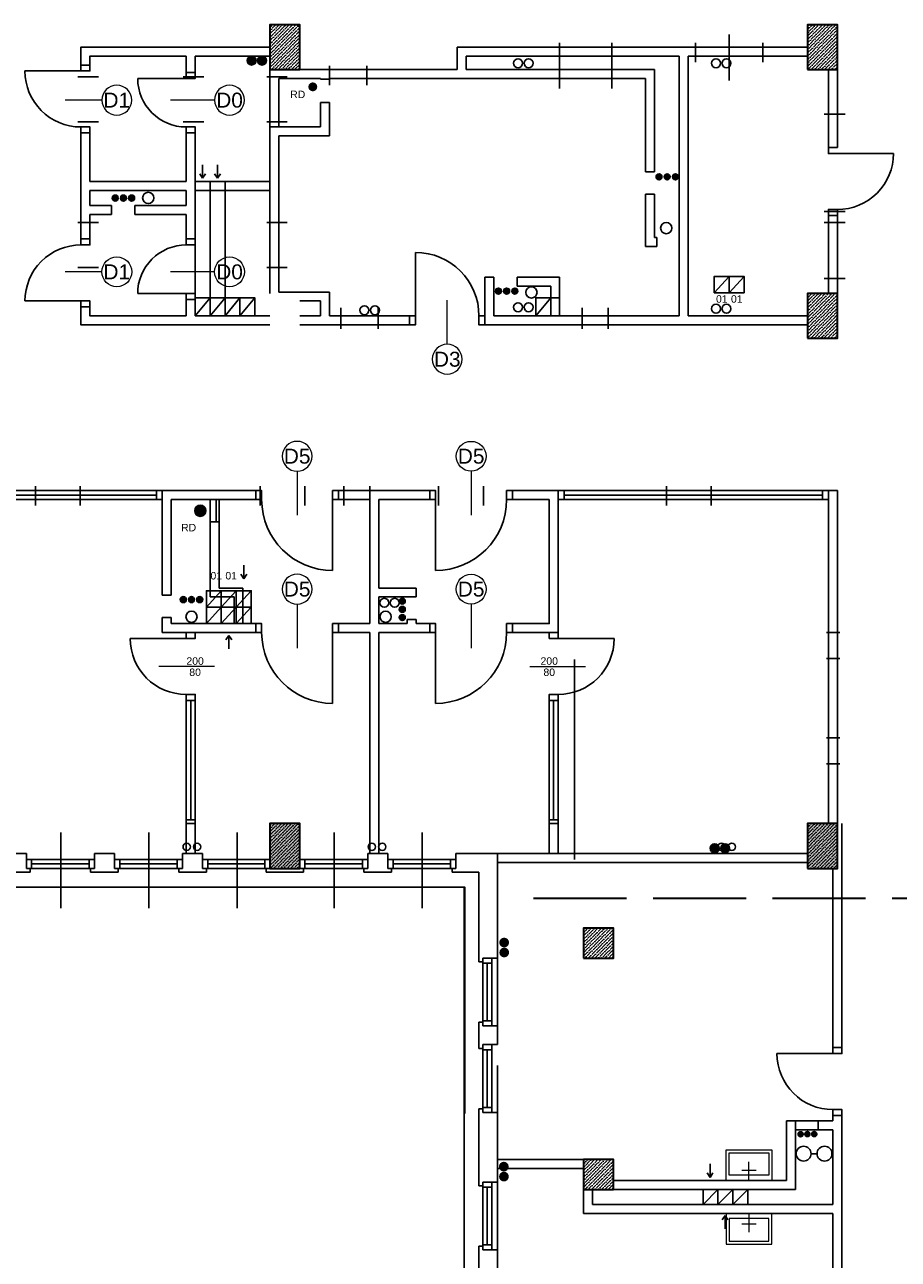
# Model space of a CAD drawing. Header units: millimetres. Extents: x 44889 to 52866, y -11417 to -4315.
# Tile 21 of 74: x 47452 to 48037, y -7168 to -6341. Entities that reach past the tile are written whole.
import ezdxf
from ezdxf.enums import TextEntityAlignment as Align

# ---------------------------------------------------------------- set-up
doc = ezdxf.new("R2010")
doc.units = ezdxf.units.MM
doc.layers.get('0').update_dxf_attribs({"color": 9})
for name, color, linetype, lineweight in [('kreskowanie', 9, 'Continuous', 18), ('opis stolarki', 251, 'Continuous', 18), ('słupy gr0.7', 9, 'Continuous', 35), ('wyposarzenie', 251, 'Continuous', 18)]:
    doc.layers.add(name, color=color, linetype=linetype, lineweight=lineweight)
for name, color, linetype in [('Podkład', 9, 'Continuous'), ('przepusty', 9, 'Continuous'), ('wentylacja', 7, 'Continuous')]:
    doc.layers.add(name, color=color, linetype=linetype)
doc.styles.add('arial', font='arial.ttf')
doc.styles.get("Standard").update_dxf_attribs({"font": 'arial.ttf', "height": 15})

# ---------------------------------------------------------------- blocks, each defined once
blk = doc.blocks.new('słup 4')
at = {"layer": 'kreskowanie'}
h = blk.add_hatch(dxfattribs=at)
h.set_pattern_fill('ANSI36', color=256, style=0)
h.set_pattern_definition([(45, (-20, -40), (1.6838, 6.17393), [7.9375, -1.5875, 0, -1.5875])])
h.paths.add_polyline_path([(20, 20), (-20, 20), (-20, -40), (20, -40)])
at = {"layer": 'słupy gr0.7'}
blk.add_lwpolyline([(-20, -40), (20, -40), (20, 20), (-20, 20)], close=True, dxfattribs=at)
blk = doc.blocks.new('wentylacja 3')
at = {"layer": 'wentylacja'}
blk.add_line((20, 22), (0, 0), dxfattribs=at)
blk.add_lwpolyline([(0, 0), (20, 0), (20, 22), (0, 22)], close=True, dxfattribs=at)
blk = doc.blocks.new('wentylacja 1')
blk.add_line((20, 24), (0, 0))
blk.add_lwpolyline([(0, 0), (20, 0), (20, 24), (0, 24)], close=True)
blk = doc.blocks.new('przepust 3x')
at = {"layer": 'przepusty'}
for points in [[(4, 11, 1), (-4, 11, 1)], [(4, 0, 1), (-4, 0, 1)], [(4, -11, 1), (-4, -11, 1)]]:
    blk.add_hatch(color=256, dxfattribs=at).paths.add_polyline_path(points)
for centre in [(0, 11), (0, 0), (0, -11)]:
    blk.add_circle(centre, 4, dxfattribs=at)
blk = doc.blocks.new('przepust duży')
at = {"layer": 'przepusty'}
blk.add_circle((82, 371), 7.5, dxfattribs=at)
blk = doc.blocks.new('M$C4651F3120115')
at = {"layer": 'przepusty'}
h = blk.add_hatch(color=256, dxfattribs=at)
edge = h.paths.add_edge_path()
edge.add_arc((0, 0), 7.5, 0, 360)
at = {"layer": 'przepusty', "xscale": -1, "rotation": 180}
blk.add_blockref('przepust duży', (-82, 371), dxfattribs=at)
blk = doc.blocks.new('kier. went.')
at = {"layer": 'wentylacja'}
for p, q in [((0, 18), (0, 0)), ((0, 0), (-4, 6)), ((0, 0), (4, 6))]:
    blk.add_line(p, q, dxfattribs=at)
blk = doc.blocks.new('c.o.')
at = {"layer": 'przepusty'}
for points in [[(6, 0, 1), (-6, 0, 1)], [(20, 0, 1), (8, 0, 1)]]:
    blk.add_hatch(color=256, dxfattribs=at).paths.add_polyline_path(points)
for centre in [(0, 0), (14, 0)]:
    blk.add_circle(centre, 6, dxfattribs=at)
blk = doc.blocks.new('D3')
blk.add_line((93, 6), (93, 91))
for points in [[(0, 6), (8, 6), (8, -6), (0, -6)], [(93, 6), (101, 6), (101, -6), (93, -6)]]:
    blk.add_lwpolyline(points, close=True)
blk.add_arc((93, 6), 85, 90, 180)
at = {"layer": 'opis stolarki'}
blk.add_line((50.5, -32), (50.5, 27), dxfattribs=at)
blk.add_circle((50.5, -52), 20, dxfattribs=at)
blk.add_attdef('D1', text='', height=20, dxfattribs=at).set_placement((50.5, -52), align=Align.MIDDLE)
blk = doc.blocks.new('D1-V')
blk.add_line((-39, 58), (-39, 133))
for points in [[(-39, 58), (-47, 58), (-47, 46), (-39, 46)], [(44, 58), (36, 58), (36, 46), (44, 46)]]:
    blk.add_lwpolyline(points, close=True)
blk.add_arc((-39, 58), 75, 360, 90)
at = {"layer": 'opis stolarki'}
blk.add_line((0, 30), (0, 79), dxfattribs=at)
blk.add_circle((0, 10), 20, dxfattribs=at)
blk.add_attdef('D1', text='', height=20, dxfattribs=at).set_placement((0, 10), align=Align.MIDDLE)
blk = doc.blocks.new('D0')
blk.add_line((8, 6), (8, 71))
for points in [[(8, 6), (0, 6), (0, -6), (8, -6)], [(81, 6), (73, 6), (73, -6), (81, -6)]]:
    blk.add_lwpolyline(points, close=True)
blk.add_arc((8, 6), 65, 360, 90)
at = {"layer": 'opis stolarki'}
blk.add_line((37, -32), (37, 27), dxfattribs=at)
blk.add_circle((37, -52), 20, dxfattribs=at)
blk.add_attdef('D0', text='', height=20, dxfattribs=at).set_placement((37, -52), align=Align.MIDDLE)
blk = doc.blocks.new('D5')
blk.add_line((103, 12), (103, 107))
for points in [[(0, 12), (8, 12), (8, 0), (0, 0)], [(103, 12), (111, 12), (111, 0), (103, 0)]]:
    blk.add_lwpolyline(points, close=True)
blk.add_arc((103, 12), 95, 90, 180)
at = {"layer": 'opis stolarki'}
blk.add_line((55.5, -26), (55.5, 33), dxfattribs=at)
blk.add_circle((55.5, -46), 20, dxfattribs=at)
blk.add_attdef('D5', text='', height=20, dxfattribs=at).set_placement((55.5, -46), align=Align.MIDDLE)
blk = doc.blocks.new('M$C6751F5240116')
blk.add_line((8, 12), (8, 87))
for points in [[(8, 12), (0, 12), (0, 0), (8, 0)], [(91, 12), (83, 12), (83, 0), (91, 0)]]:
    blk.add_lwpolyline(points, close=True)
blk.add_arc((8, 12), 75, 360, 90)
at = {"layer": 'opis stolarki'}
blk.add_line((45.5, -26), (45.5, 48.7), dxfattribs=at)
at = {"layer": 'opis stolarki', "style": 'arial'}
for p in [(38.3, 0.1), (53.3, 0.1)]:
    blk.add_attdef('D0', text='', height=10, rotation=90, dxfattribs=at).set_placement(p, align=Align.MIDDLE)
blk = doc.blocks.new('słup 2')
at = {"layer": 'kreskowanie'}
h = blk.add_hatch(dxfattribs=at)
h.set_pattern_fill('ANSI36', color=256, style=0)
h.set_pattern_definition([(45, (-1340, -20), (1.683798, 6.173926), [7.9375, -1.5875, 0, -1.5875])])
h.paths.add_polyline_path([(20, -20), (20, 20), (-20, 20), (-20, -20)])
at = {"layer": 'słupy gr0.7'}
blk.add_lwpolyline([(-20, -20), (20, -20), (20, 20), (-20, 20)], close=True, dxfattribs=at)
blk = doc.blocks.new('Przepust mały 2x')
at = {"layer": 'przepusty'}
for centre in [(0, 0), (0, -14)]:
    blk.add_circle(centre, 6, dxfattribs=at)
blk = doc.blocks.new('umywalka')
at = {"layer": 'wyposarzenie'}
for p, q in [((30.5, 0), (30.5, 25)), ((21, 14), (40, 14))]:
    blk.add_line(p, q, dxfattribs=at)
for points in [[(0, 41), (61, 41), (61, 0), (0, 0)], [(4, 37), (57, 37), (57, 7), (4, 7)]]:
    blk.add_lwpolyline(points, close=True, dxfattribs=at)

msp = doc.modelspace()

# ---------------------------------------------------------------- hatches: boundary and pattern name
at = {"layer": 'Podkład'}
for points in [[(47641.75, -6382.74, 1), (47647.75, -6382.74, 1)], [(47769.61, -6955.77, 1), (47776.16, -6955.77, 1)], [(47769.67, -6962.44, 1), (47776.22, -6962.44, 1)], [(47971.36, -7081.85, 1), (47971.36, -7086.31, 1)], [(47975.91, -7081.81, 1), (47975.91, -7086.27, 1)], [(47980.45, -7081.81, 1), (47980.45, -7086.27, 1)], [(47769.38, -7105.82, 1), (47775.93, -7105.82, 1)], [(47769.44, -7112.49, 1), (47775.99, -7112.49, 1)]]:
    msp.add_hatch(color=256, dxfattribs=at).paths.add_polyline_path(points)
h = msp.add_hatch(dxfattribs=at)
h.set_pattern_fill('ANSI36', color=256, scale=0.5, style=0)
h.set_pattern_definition([(45, (44431.0084, -9527.6914), (0.841899, 3.08696304), [3.96875, -0.79375, 0, -0.79375])])
h.paths.add_polyline_path([(47256.02, -6906.13), (47276.02, -6906.13), (47276.02, -6876.13), (47256.02, -6876.13)])
h.paths.add_polyline_path([(47616.02, -6906.13), (47636.02, -6906.13), (47636.02, -6876.13), (47616.02, -6876.13)])
h.paths.add_polyline_path([(47976.02, -6906.13), (47996.02, -6906.13), (47996.02, -6876.13), (47976.02, -6876.13)])
h.paths.add_polyline_path([(48126.02, -7126.13), (48146.02, -7126.13), (48146.02, -7096.13), (48126.02, -7096.13)])

# ---------------------------------------------------------------- linework, layer by layer
for p, q in [((47923.52, -6378.59), (47923.52, -6347.73)), ((47741.52, -6356.13), (47976.02, -6356.13)), ((47741.52, -6356.13), (47741.52, -6371.13)), ((47810.02, -6353.19), (47810.02, -6383.75)), ((47845.02, -6353.19), (47845.02, -6383.75)), ((47901.02, -6353.19), (47901.02, -6366.2)), ((47946.02, -6353.19), (47946.02, -6366.2)), ((47560.02, -6373.13), (47560.02, -6362.13)), ((47566.02, -6373.13), (47566.02, -6362.13)), ((47747.52, -6362.13), (47890.02, -6362.13)), ((47747.52, -6362.13), (47747.52, -6371.13)), ((47890.02, -6536.13), (47890.02, -6362.13)), ((47896.02, -6536.13), (47896.02, -6362.13)), ((47896.02, -6362.13), (47976.02, -6362.13)), ((47495.52, -6368.13), (47489.52, -6368.13)), ((47560.02, -6373.13), (47566.02, -6373.13)), ((47616.02, -6371.13), (47616.02, -6521.13)), ((47636.02, -6371.13), (47741.52, -6371.13)), ((47656.02, -6368.69), (47656.02, -6381.7)), ((47681.02, -6368.69), (47681.02, -6381.7)), ((47747.52, -6371.13), (47873.52, -6371.13)), ((47873.52, -6439.63), (47873.52, -6371.13)), ((47990.02, -6371.13), (47990.02, -6423.4)), ((47996.02, -6371.13), (47996.02, -6423.4)), ((47487.47, -6376.13), (47501.21, -6376.13)), ((47557.97, -6376.13), (47571.71, -6376.13)), ((47613.97, -6376.13), (47627.71, -6376.13)), ((47622.02, -6377.13), (47622.02, -6409.63)), ((47622.02, -6377.13), (47650.02, -6377.13)), ((47650.02, -6377.63), (47650.02, -6377.13)), ((47650.02, -6377.63), (47656.02, -6377.63)), ((47656.02, -6377.13), (47867.52, -6377.13)), ((47683.35, -6377.63), (47683.35, -6377.13)), ((47867.52, -6439.63), (47867.52, -6377.13)), ((47650.02, -6409.63), (47650.02, -6393.13)), ((47650.02, -6393.13), (47656.02, -6393.13)), ((47656.02, -6415.63), (47656.02, -6393.13)), ((47487.47, -6406.13), (47501.21, -6406.13)), ((47557.97, -6406.13), (47571.71, -6406.13)), ((47613.97, -6406.13), (47627.71, -6406.13)), ((47987.23, -6401.13), (48001.1, -6401.13)), ((47495.52, -6413.63), (47489.52, -6413.63)), ((47560.02, -6413.63), (47566.02, -6413.63)), ((47560.02, -6446.13), (47560.02, -6413.63)), ((47566.02, -6484.63), (47566.02, -6413.63)), ((47616.02, -6409.63), (47650.02, -6409.63)), ((47622.02, -6415.63), (47656.02, -6415.63)), ((47622.02, -6415.63), (47622.02, -6520.13)), ((47990.02, -6423.4), (47996.02, -6423.4)), ((47996.02, -6427.38), (48033.5, -6427.38)), ((47867.52, -6439.63), (47873.52, -6439.63)), ((47495.52, -6446.13), (47560.02, -6446.13)), ((47586.02, -6446.13), (47566.02, -6446.13)), ((47576.02, -6524.13), (47576.02, -6446.13)), ((47586.02, -6446.13), (47616.02, -6446.13)), ((47586.02, -6452.13), (47586.02, -6446.13)), ((47495.52, -6452.13), (47560.02, -6452.13)), ((47560.02, -6462.13), (47560.02, -6452.13)), ((47586.02, -6452.13), (47566.02, -6452.13)), ((47586.02, -6452.13), (47616.02, -6452.13)), ((47586.02, -6524.13), (47586.02, -6452.13)), ((47867.52, -6489.63), (47867.52, -6454.63)), ((47867.52, -6454.63), (47873.52, -6454.63)), ((47873.52, -6483.63), (47873.52, -6454.63)), ((47495.52, -6462.13), (47510.02, -6462.13)), ((47510.02, -6468.13), (47510.02, -6462.13)), ((47525.52, -6468.13), (47525.52, -6462.13)), ((47525.52, -6462.13), (47560.02, -6462.13)), ((47495.52, -6468.13), (47510.02, -6468.13)), ((47525.52, -6468.13), (47560.02, -6468.13)), ((47560.02, -6484.63), (47560.02, -6468.13)), ((47987.23, -6466.13), (48001.1, -6466.13)), ((47990.02, -6468.88), (47996.02, -6468.88)), ((47990.02, -6468.88), (47990.02, -6521.13)), ((47996.02, -6468.88), (47996.02, -6521.13)), ((47487.47, -6473.63), (47501.21, -6473.63)), ((47613.97, -6473.63), (47627.71, -6473.63)), ((47987.23, -6473.63), (48001.1, -6473.63)), ((47495.52, -6484.63), (47489.52, -6484.63)), ((47560.02, -6484.63), (47566.02, -6484.63)), ((47566.02, -6524.13), (47566.02, -6484.63)), ((47867.52, -6489.63), (47875.02, -6489.63)), ((47873.52, -6483.63), (47875.02, -6483.63)), ((47875.02, -6489.63), (47875.02, -6483.63)), ((47487.47, -6503.63), (47501.21, -6503.63)), ((47613.97, -6503.63), (47627.71, -6503.63)), ((47760.02, -6542.13), (47760.02, -6510.13)), ((47760.02, -6510.13), (47766.02, -6510.13)), ((47766.02, -6536.13), (47766.02, -6510.13)), ((47781.52, -6516.13), (47781.52, -6510.13)), ((47781.52, -6510.13), (47810.02, -6510.13)), ((47810.02, -6524.13), (47810.02, -6510.13)), ((47987.23, -6511.13), (48001.1, -6511.13)), ((47656.02, -6520.13), (47622.02, -6520.13)), ((47656.02, -6520.13), (47656.02, -6536.13)), ((47781.52, -6516.13), (47804.02, -6516.13)), ((47804.02, -6524.13), (47804.02, -6516.13)), ((47495.52, -6530.13), (47489.52, -6530.13)), ((47560.02, -6536.13), (47560.02, -6525.13)), ((47560.02, -6525.13), (47566.02, -6525.13)), ((47566.02, -6536.13), (47566.02, -6525.13)), ((47650.02, -6526.13), (47636.02, -6526.13)), ((47636.02, -6526.13), (47650.02, -6526.13)), ((47650.02, -6526.13), (47650.02, -6536.13)), ((47663.52, -6544.79), (47663.52, -6530.78)), ((47688.52, -6544.79), (47688.52, -6530.78)), ((47804.02, -6524.13), (47810.02, -6524.13)), ((47810.02, -6524.13), (47810.02, -6536.13)), ((47825.02, -6544.79), (47825.02, -6530.78)), ((47842.52, -6544.79), (47842.52, -6530.78)), ((47650.02, -6536.13), (47636.02, -6536.13)), ((47709.52, -6536.13), (47656.02, -6536.13)), ((47709.52, -6536.13), (47709.52, -6542.13)), ((47766.02, -6536.13), (47890.02, -6536.13)), ((47896.02, -6536.13), (47976.02, -6536.13)), ((47709.52, -6542.13), (47636.02, -6542.13)), ((47760.02, -6542.13), (47976.02, -6542.13)), ((47544.02, -6653.13), (47389.02, -6653.13)), ((47459.02, -6650.19), (47459.02, -6663.2)), ((47489.02, -6650.19), (47489.02, -6663.2)), ((47544.02, -6653.13), (47544.02, -6723.13)), ((47606.52, -6653.13), (47544.02, -6653.13)), ((47606.52, -6653.13), (47606.52, -6659.13)), ((47609.52, -6650.19), (47609.52, -6663.2)), ((47639.52, -6650.19), (47639.52, -6663.2)), ((47662.02, -6653.13), (47662.02, -6659.13)), ((47723.02, -6653.13), (47662.02, -6653.13)), ((47665.52, -6650.19), (47665.52, -6663.2)), ((47683.02, -6650.19), (47683.02, -6663.2)), ((47723.02, -6653.13), (47723.02, -6659.13)), ((47729.02, -6650.19), (47729.02, -6663.2)), ((47759.02, -6650.19), (47759.02, -6663.2)), ((47778.52, -6653.13), (47778.52, -6659.13)), ((47809.02, -6653.13), (47778.52, -6653.13)), ((47990.02, -6653.13), (47809.02, -6653.13)), ((47881.52, -6650.19), (47881.52, -6663.2)), ((47911.52, -6650.19), (47911.52, -6663.2)), ((47996.02, -6653.13), (47990.02, -6653.13)), ((47990.02, -6876.13), (47990.02, -6653.13)), ((47996.02, -6876.13), (47996.02, -6653.13)), ((47544.02, -6659.13), (47389.02, -6659.13)), ((47393.02, -6656.13), (47540.02, -6656.13)), ((47606.52, -6659.13), (47550.02, -6659.13)), ((47550.02, -6659.13), (47550.02, -6723.13)), ((47580.02, -6659.13), (47580.02, -6674.13)), ((47683.02, -6659.13), (47662.02, -6659.13)), ((47683.02, -6742.13), (47683.02, -6659.13)), ((47723.02, -6659.13), (47689.02, -6659.13)), ((47689.02, -6718.36), (47689.02, -6659.13)), ((47803.02, -6659.13), (47778.52, -6659.13)), ((47990.02, -6659.13), (47809.02, -6659.13)), ((47813.02, -6656.13), (47986.02, -6656.13)), ((47582.02, -6674.13), (47576.02, -6674.13)), ((47576.02, -6724.36), (47576.02, -6674.13)), ((47582.02, -6718.36), (47582.02, -6674.13)), ((47598.02, -6718.36), (47582.02, -6718.36)), ((47598.02, -6742.13), (47598.02, -6718.36)), ((47689.02, -6718.36), (47714.02, -6718.36)), ((47714.02, -6724.36), (47714.02, -6718.36)), ((47544.02, -6723.13), (47550.02, -6723.13)), ((47592.02, -6724.36), (47576.02, -6724.36)), ((47592.02, -6742.13), (47592.02, -6724.36)), ((47689.02, -6742.13), (47689.02, -6724.36)), ((47689.02, -6724.36), (47714.02, -6724.36)), ((47544.02, -6738.13), (47550.02, -6738.13)), ((47544.02, -6738.13), (47544.02, -6748.13)), ((47550.02, -6738.13), (47550.02, -6742.13)), ((47550.02, -6742.13), (47592.02, -6742.13)), ((47598.02, -6742.13), (47606.52, -6742.13)), ((47606.52, -6742.13), (47606.52, -6748.13)), ((47662.02, -6742.13), (47683.02, -6742.13)), ((47662.02, -6742.13), (47662.02, -6748.13)), ((47689.02, -6742.13), (47708.02, -6742.13)), ((47708.02, -6742.13), (47708.02, -6739.36)), ((47708.02, -6739.36), (47714.02, -6739.36)), ((47714.02, -6742.13), (47714.02, -6739.36)), ((47714.02, -6742.13), (47723.02, -6742.13)), ((47723.02, -6742.13), (47723.02, -6748.13)), ((47778.52, -6742.13), (47778.52, -6748.13)), ((47544.02, -6748.13), (47606.52, -6748.13)), ((47662.02, -6748.13), (47683.02, -6748.13)), ((47683.02, -6896.13), (47683.02, -6748.13)), ((47689.02, -6896.13), (47689.02, -6748.13)), ((47689.02, -6748.13), (47723.02, -6748.13)), ((47997.55, -6748.13), (47988.68, -6748.13)), ((47820.02, -6900.13), (47820.02, -6766.33)), ((47997.55, -6765.63), (47988.68, -6765.63)), ((47560.02, -6876.13), (47560.02, -6793.63)), ((47563.02, -6873.63), (47563.02, -6793.63)), ((47566.02, -6876.13), (47566.02, -6793.63)), ((47803.02, -6876.13), (47803.02, -6793.63)), ((47806.02, -6873.63), (47806.02, -6793.63)), ((47809.02, -6876.13), (47809.02, -6793.63)), ((47997.55, -6818.63), (47988.68, -6818.63)), ((47997.55, -6836.13), (47988.68, -6836.13)), ((47566.02, -6873.63), (47560.02, -6873.63)), ((47560.02, -6896.13), (47560.02, -6876.13)), ((47560.02, -6876.13), (47566.02, -6876.13)), ((47566.02, -6896.13), (47566.02, -6876.13)), ((47803.02, -6873.63), (47809.02, -6873.63)), ((47803.02, -6896.13), (47803.02, -6876.13)), ((47809.02, -6876.13), (47803.02, -6876.13)), ((47809.02, -6896.13), (47809.02, -6876.13)), ((47999.02, -6876.13), (47999.02, -7026.13)), ((47476.02, -6882.08), (47476.02, -6932.75)), ((47535.02, -6882.08), (47535.02, -6932.75)), ((47594.02, -6882.08), (47594.02, -6932.75)), ((47659.02, -6882.08), (47659.02, -6932.75)), ((47718.02, -6882.08), (47718.02, -6932.75)), ((47439.52, -6896.13), (47453.02, -6896.13)), ((47453.02, -6896.13), (47453.02, -6906.13)), ((47453.02, -6900.13), (47498.52, -6900.13)), ((47453.02, -6900.13), (47498.52, -6900.13)), ((47456.52, -6900.13), (47456.52, -6906.13)), ((47456.52, -6903.13), (47495.02, -6903.13)), ((47456.52, -6903.13), (47495.02, -6903.13)), ((47495.02, -6900.13), (47495.02, -6906.13)), ((47498.52, -6896.13), (47498.52, -6906.13)), ((47498.52, -6896.13), (47512.02, -6896.13)), ((47512.02, -6896.13), (47512.02, -6906.13)), ((47512.02, -6900.13), (47557.52, -6900.13)), ((47512.02, -6900.13), (47557.52, -6900.13)), ((47515.52, -6900.13), (47515.52, -6906.13)), ((47515.52, -6903.13), (47554.02, -6903.13)), ((47515.52, -6903.13), (47554.02, -6903.13)), ((47554.02, -6900.13), (47554.02, -6906.13)), ((47557.52, -6896.13), (47557.52, -6906.13)), ((47557.52, -6896.13), (47571.02, -6896.13)), ((47571.02, -6896.13), (47571.02, -6906.13)), ((47571.02, -6900.13), (47616.02, -6900.13)), ((47571.02, -6900.13), (47616.02, -6900.13)), ((47574.52, -6900.13), (47574.52, -6906.13)), ((47574.52, -6903.13), (47612.6, -6903.13)), ((47574.52, -6903.13), (47612.6, -6903.13)), ((47612.6, -6900.13), (47612.6, -6906.13)), ((47636.02, -6900.13), (47681.52, -6900.13)), ((47636.02, -6900.13), (47681.52, -6900.13)), ((47639.52, -6900.13), (47639.52, -6906.13)), ((47639.52, -6903.13), (47678.02, -6903.13)), ((47639.52, -6903.13), (47678.02, -6903.13)), ((47678.02, -6900.13), (47678.02, -6906.13)), ((47681.52, -6896.13), (47681.52, -6906.13)), ((47681.52, -6896.13), (47695.02, -6896.13)), ((47695.02, -6896.13), (47695.02, -6906.13)), ((47695.02, -6900.13), (47740.52, -6900.13)), ((47695.02, -6900.13), (47740.52, -6900.13)), ((47698.52, -6900.13), (47698.52, -6906.13)), ((47698.52, -6903.13), (47737.02, -6903.13)), ((47698.52, -6903.13), (47737.02, -6903.13)), ((47737.02, -6900.13), (47737.02, -6906.13)), ((47740.52, -6896.13), (47768.52, -6896.13)), ((47740.52, -6896.13), (47740.52, -6906.13)), ((47768.52, -6896.13), (47768.52, -6966.13)), ((47768.52, -6896.13), (47976.02, -6896.13)), ((47768.52, -6902.13), (47976.02, -6902.13)), ((47437.02, -6908.63), (47455.52, -6908.63)), ((47453.02, -6906.13), (47455.52, -6906.13)), ((47453.02, -6906.13), (47498.52, -6906.13)), ((47453.02, -6906.13), (47498.52, -6906.13)), ((47455.52, -6906.13), (47455.52, -6908.63)), ((47496.02, -6906.13), (47496.02, -6908.63)), ((47496.02, -6906.13), (47498.52, -6906.13)), ((47496.02, -6908.63), (47514.52, -6908.63)), ((47512.02, -6906.13), (47514.52, -6906.13)), ((47512.02, -6906.13), (47557.52, -6906.13)), ((47512.02, -6906.13), (47557.52, -6906.13)), ((47514.52, -6906.13), (47514.52, -6908.63)), ((47555.02, -6906.13), (47557.52, -6906.13)), ((47555.02, -6906.13), (47555.02, -6908.63)), ((47555.02, -6906.13), (47557.52, -6906.13)), ((47555.02, -6908.63), (47573.52, -6908.63)), ((47571.02, -6906.13), (47573.52, -6906.13)), ((47571.02, -6906.13), (47616.02, -6906.13)), ((47571.02, -6906.13), (47616.02, -6906.13)), ((47573.52, -6906.13), (47573.52, -6908.63)), ((47613.52, -6906.13), (47613.52, -6908.63)), ((47613.52, -6908.63), (47638.52, -6908.63)), ((47636.02, -6906.13), (47638.52, -6906.13)), ((47636.02, -6906.13), (47681.52, -6906.13)), ((47636.02, -6906.13), (47681.52, -6906.13)), ((47638.52, -6906.13), (47638.52, -6908.63)), ((47679.02, -6906.13), (47679.02, -6908.63)), ((47679.02, -6906.13), (47681.52, -6906.13)), ((47679.02, -6908.63), (47697.52, -6908.63)), ((47695.02, -6906.13), (47697.52, -6906.13)), ((47695.02, -6906.13), (47740.52, -6906.13)), ((47695.02, -6906.13), (47740.52, -6906.13)), ((47697.52, -6906.13), (47697.52, -6908.63)), ((47738.02, -6906.13), (47738.02, -6908.63)), ((47738.02, -6906.13), (47740.52, -6906.13)), ((47738.02, -6908.63), (47756.02, -6908.63)), ((47756.02, -6908.63), (47756.02, -6968.63)), ((47993.02, -6906.13), (47993.02, -7026.13)), ((46208.52, -6918.63), (47746.02, -6918.63)), ((47746.02, -6918.63), (47746.02, -7233.63)), ((47758.52, -6968.63), (47756.02, -6968.63)), ((47768.52, -6966.13), (47758.52, -6966.13)), ((47758.52, -6966.13), (47758.52, -6968.63)), ((47758.52, -7011.63), (47758.52, -6966.13)), ((47758.52, -7011.63), (47758.52, -6966.13)), ((47758.52, -6966.13), (47758.52, -6968.63)), ((47764.52, -7011.63), (47764.52, -6966.13)), ((47764.52, -7011.63), (47764.52, -6966.13)), ((47768.52, -6966.13), (47768.52, -7011.63)), ((47764.52, -6969.63), (47758.52, -6969.63)), ((47761.52, -7008.13), (47761.52, -6969.63)), ((47761.52, -7008.13), (47761.52, -6969.63)), ((47758.52, -7009.13), (47756.02, -7009.13)), ((47756.02, -7009.13), (47756.02, -7026.63)), ((47764.52, -7008.13), (47758.52, -7008.13)), ((47758.52, -7009.13), (47758.52, -7011.63)), ((47768.52, -7011.63), (47758.52, -7011.63)), ((47768.52, -7011.63), (47768.52, -7024.13)), ((47758.52, -7026.63), (47756.02, -7026.63)), ((47758.52, -7069.63), (47758.52, -7024.13)), ((47758.52, -7069.63), (47758.52, -7024.13)), ((47768.52, -7024.13), (47758.52, -7024.13)), ((47758.52, -7024.13), (47758.52, -7026.63)), ((47758.52, -7024.13), (47758.52, -7026.63)), ((47764.52, -7069.63), (47764.52, -7024.13)), ((47764.52, -7069.63), (47764.52, -7024.13)), ((47993.02, -7026.13), (47999.02, -7026.13)), ((47764.52, -7027.63), (47758.52, -7027.63)), ((47761.52, -7066.13), (47761.52, -7027.63)), ((47761.52, -7066.13), (47761.52, -7027.63)), ((47993.02, -7030.13), (47955.52, -7030.13)), ((47768.52, -7038.13), (47768.52, -7083.63)), ((47756.02, -7067.13), (47756.02, -7118.63)), ((47758.52, -7067.13), (47756.02, -7067.13)), ((47764.52, -7066.13), (47758.52, -7066.13)), ((47768.52, -7069.63), (47758.52, -7069.63)), ((47768.52, -7069.63), (47768.52, -7116.13)), ((47962.02, -7075.13), (47962.02, -7115.13)), ((47962.02, -7075.13), (47993.02, -7075.13)), ((47968.02, -7075.13), (47968.02, -7121.13)), ((47983.02, -7075.13), (47983.02, -7081.13)), ((47993.02, -7071.63), (47999.02, -7071.63)), ((47993.02, -7071.63), (47993.02, -7075.13)), ((47999.02, -7071.63), (47999.02, -7198.13)), ((47968.02, -7081.13), (47993.02, -7081.13)), ((47993.02, -7081.13), (47993.02, -7131.13)), ((47768.52, -7101.13), (47826.02, -7101.13)), ((47978.35, -7097.14), (47982.36, -7097.14)), ((47768.52, -7107.13), (47826.02, -7107.13)), ((47768.52, -7116.13), (47758.52, -7116.13)), ((47758.52, -7116.13), (47758.52, -7118.63)), ((47758.52, -7161.63), (47758.52, -7116.13)), ((47758.52, -7161.63), (47758.52, -7116.13)), ((47758.52, -7116.13), (47758.52, -7118.63)), ((47764.52, -7161.63), (47764.52, -7116.13)), ((47764.52, -7161.63), (47764.52, -7116.13)), ((47768.52, -7116.13), (47768.52, -7161.63)), ((47846.02, -7115.13), (47962.02, -7115.13)), ((47758.52, -7118.63), (47756.02, -7118.63)), ((47764.52, -7119.63), (47758.52, -7119.63)), ((47761.52, -7158.13), (47761.52, -7119.63)), ((47761.52, -7158.13), (47761.52, -7119.63)), ((47826.02, -7121.13), (47826.02, -7137.13)), ((47832.02, -7121.13), (47832.02, -7131.13)), ((47846.02, -7121.13), (47968.02, -7121.13)), ((47832.02, -7131.13), (47993.02, -7131.13)), ((47826.02, -7137.13), (47993.02, -7137.13)), ((47993.02, -7137.13), (47993.02, -7198.13)), ((47758.52, -7159.13), (47756.02, -7159.13)), ((47756.02, -7159.13), (47756.02, -7176.63)), ((47764.52, -7158.13), (47758.52, -7158.13)), ((47758.52, -7159.13), (47758.52, -7161.63)), ((47768.52, -7161.63), (47758.52, -7161.63)), ((47768.52, -7161.63), (47768.52, -7174.13))]:
    msp.add_line(p, q, dxfattribs=at)
at = {"layer": 'Podkład', "ltscale": 0.3}
for p, q in [((47906.02, -7131.13), (47916.02, -7121.13)), ((47916.02, -7131.13), (47926.02, -7121.13)), ((47926.02, -7131.13), (47936.02, -7121.13))]:
    msp.add_line(p, q, dxfattribs=at)
at = {"layer": 'Podkład'}
for points in [[(47489.52, -6368.13), (47489.52, -6356.13), (47616.02, -6356.13)], [(47495.52, -6368.13), (47495.52, -6362.13), (47560.02, -6362.13)], [(47566.02, -6362.13), (47616.02, -6362.13)], [(47489.52, -6484.63), (47489.52, -6413.63)], [(47495.52, -6446.13), (47495.52, -6413.63)], [(47996.02, -6427.4), (47990.02, -6427.4), (47990.02, -6423.4), (47996.02, -6423.4)], [(47495.52, -6462.13), (47495.52, -6452.13)], [(47495.52, -6484.63), (47495.52, -6468.13)], [(47616.02, -6542.13), (47489.52, -6542.13), (47489.52, -6530.13)], [(47560.02, -6536.13), (47495.52, -6536.13), (47495.52, -6530.13)], [(47616.02, -6536.13), (47566.02, -6536.13)], [(47778.52, -6748.13), (47809.02, -6748.13), (47809.02, -6653.13)], [(47778.52, -6742.13), (47803.02, -6742.13), (47803.02, -6659.13)], [(46208.52, -7178.66), (46208.52, -6918.63), (47746.52, -6918.63), (47746.52, -7070.26)]]:
    msp.add_lwpolyline(points, dxfattribs=at)
for points in [[(47990.02, -6468.88), (47990.02, -6464.88), (47996.02, -6464.88), (47996.02, -6468.88)], [(47540.02, -6653.13), (47544.02, -6653.13), (47544.02, -6659.13), (47540.02, -6659.13)], [(47813.02, -6653.13), (47809.02, -6653.13), (47809.02, -6659.13), (47813.02, -6659.13)], [(47986.02, -6653.13), (47990.02, -6653.13), (47990.02, -6659.13), (47986.02, -6659.13)], [(47576.02, -6674.13), (47582.02, -6674.13), (47582.02, -6659.13), (47576.02, -6659.13)], [(47616.02, -6906.13), (47636.02, -6906.13), (47636.02, -6876.13), (47616.02, -6876.13)], [(47976.02, -6906.13), (47996.02, -6906.13), (47996.02, -6876.13), (47976.02, -6876.13)], [(47993.02, -7030.13), (47993.02, -7026.13), (47999.02, -7026.13), (47999.02, -7030.13)], [(47993.02, -7067.63), (47993.02, -7071.63), (47999.02, -7071.63), (47999.02, -7067.63)]]:
    msp.add_lwpolyline(points, close=True, dxfattribs=at)
at = {"layer": 'Podkład', "const_width": 1.5}
for points in [[(47855.01, -6926.13), (47792.51, -6926.13)], [(47935.01, -6926.13), (47872.51, -6926.13)], [(48015.01, -6926.13), (47952.51, -6926.13)], [(48095.01, -6926.13), (48032.51, -6926.13)]]:
    msp.add_lwpolyline(points, dxfattribs=at)
at = {"layer": 'Podkład', "ltscale": 0.3}
for points in [[(47916.02, -7131.13), (47916.02, -7121.13), (47906.02, -7121.13), (47906.02, -7131.13)], [(47926.02, -7131.13), (47926.02, -7121.13), (47916.02, -7121.13), (47916.02, -7131.13)], [(47936.02, -7131.13), (47936.02, -7121.13), (47926.02, -7121.13), (47926.02, -7131.13)]]:
    msp.add_lwpolyline(points, close=True, dxfattribs=at)
at = {"layer": 'Podkład'}
for centre, radius in [((47534.57, -6457.13), 3.75), ((47881.36, -6477.36), 3.75), ((47791.14, -6520.45), 3.75), ((47563.55, -6737.64), 3.75), ((47693.47, -6737.64), 3.75), ((47973.35, -7097.14), 5), ((47987.36, -7097.14), 5)]:
    msp.add_circle(centre, radius, dxfattribs=at)
msp.add_arc((47996.02, -6427.38), 37.48, 270, 0.00001, dxfattribs=at)
at = {"layer": 'Podkład', "ltscale": 0.5}
msp.add_arc((47993.02, -7030.13), 37.5, 180, 270, dxfattribs=at)

# ---------------------------------------------------------------- block references
at = {"layer": 'Podkład', "yscale": 0.5, "zscale": 0.5}
for name, p, xscale in [('słup 4', (47626.02, -6351.13), 0.5), ('słup 4', (47986.02, -6351.13), 0.5), ('c.o.', (47610.77, -6365.13), -0.5), ('kier. went.', (47571.02, -6443.98), 0.5), ('kier. went.', (47581.02, -6443.98), 0.5), ('wentylacja 3', (47913.52, -6520.66), 0.5), ('wentylacja 3', (47923.52, -6520.66), 0.5), ('słup 4', (47986.02, -6531.13), 0.5), ('wentylacja 1', (47566.02, -6536.13), 0.5), ('wentylacja 1', (47576.02, -6536.13), 0.5), ('wentylacja 1', (47586.02, -6536.13), 0.5), ('wentylacja 1', (47596.02, -6536.13), 0.5), ('wentylacja 1', (47794.02, -6536.13), 0.5), ('M$C4651F3120115', (47569.43, -6666.63), 0.5), ('kier. went.', (47598.5, -6712.16), 0.5), ('wentylacja 3', (47573.52, -6731.14), 0.5), ('wentylacja 3', (47583.52, -6731.14), 0.5), ('wentylacja 3', (47593.52, -6731.14), 0.5), ('przepust 3x', (47704.65, -6732.63), -0.5), ('wentylacja 3', (47573.52, -6742.13), 0.5), ('wentylacja 3', (47583.52, -6742.13), 0.5), ('wentylacja 3', (47593.52, -6742.13), 0.5), ('słup 4', (47626.02, -6886.13), 0.5), ('słup 4', (47986.02, -6886.13), 0.5), ('słup 2', (47836.02, -6956.13), 0.5), ('słup 2', (47836.02, -6956.13), 0.5), ('słup 2', (47836.02, -7111.13), 0.5), ('słup 2', (47836.02, -7111.13), 0.5), ('kier. went.', (47910.7, -7113.03), 0.5)]:
    msp.add_blockref(name, p, dxfattribs=dict(at, xscale=xscale))
at = {"layer": 'Podkład'}
for name, p, xscale, yscale, zscale, rotation in [('Przepust mały 2x', (47782.22, -6366.93), 0.5, 0.5, 0.5, 90), ('Przepust mały 2x', (47914.72, -6366.93), 0.5, 0.5, 0.5, 90), ('przepust 3x', (47882.05, -6443.02), -0.5, 0.5, 0.5, 270), ('przepust 3x', (47517.98, -6457.19), 0.5, 0.5, 0.5, 270), ('przepust 3x', (47774.55, -6519.52), -0.5, 0.5, 0.5, 270), ('Przepust mały 2x', (47679.34, -6532.32), -0.5, 0.5, 0.5, 89.99999999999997), ('Przepust mały 2x', (47782.22, -6530.32), -0.5, 0.5, 0.5, 89.99999999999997), ('Przepust mały 2x', (47914.72, -6531.32), -0.5, 0.5, 0.5, 89.99999999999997), ('przepust 3x', (47563.55, -6726.14), 0.5, 0.5, 0.5, 270), ('Przepust mały 2x', (47692.61, -6728.25), -0.5, 0.5, 0.5, 89.99999999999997), ('kier. went.', (47588.5, -6750.11), -0.5, 0.5, 0.5, 180), ('przepust duży', (47681.71, -6864.85), -0.327178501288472, 0.327178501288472, 0.3271785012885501, 89.99999999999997), ('przepust duży', (47688.66, -6864.79), -0.327178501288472, 0.327178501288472, 0.3271785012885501, 89.99999999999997), ('przepust duży', (47805.71, -6864.85), -0.327178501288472, 0.327178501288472, 0.3271785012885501, 89.99999999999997), ('przepust duży', (47812.66, -6864.79), -0.327178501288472, 0.327178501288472, 0.3271785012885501, 89.99999999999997), ('c.o.', (47920.84, -6892.63), 0.5, 0.5, 0.5, 180), ('przepust duży', (48039.74, -6864.85), -0.327178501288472, 0.327178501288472, 0.3271785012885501, 89.99999999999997), ('przepust duży', (48046.69, -6864.79), -0.327178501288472, 0.327178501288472, 0.3271785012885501, 89.99999999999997), ('przepust duży', (47746.06, -6834.39), -0.327178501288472, 0.327178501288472, 0.3271785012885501, 180), ('przepust duży', (47746.12, -6841.06), -0.327178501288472, 0.327178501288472, 0.3271785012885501, 180), ('przepust duży', (48054.21, -7065.77), -0.2233145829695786, 0.2233145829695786, 0.223314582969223, 89.99999999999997), ('przepust duży', (48058.76, -7065.73), -0.2233145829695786, 0.2233145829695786, 0.223314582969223, 89.99999999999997), ('przepust duży', (48063.3, -7065.73), -0.2233145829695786, 0.2233145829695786, 0.223314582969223, 89.99999999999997), ('przepust duży', (47745.83, -6984.44), -0.327178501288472, 0.327178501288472, 0.3271785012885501, 180), ('przepust duży', (47745.89, -6991.1), -0.327178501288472, 0.327178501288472, 0.3271785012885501, 180), ('kier. went.', (47920.74, -7138.52), 0.5, 0.5, 0.5, 180)]:
    msp.add_blockref(name, p, dxfattribs=dict(at, xscale=xscale, yscale=yscale, zscale=zscale, rotation=rotation))
ref = msp.add_blockref('D1-V', (47518.52, -6391.63), dxfattribs=dict(at, xscale=-0.5, yscale=0.5, zscale=0.5, rotation=89.99999999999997))
ref.add_attrib('D1', 'D1', dxfattribs={"layer": 'opis stolarki', "height": 10, "style": 'arial'}).set_placement((47513.52, -6391.63), align=Align.MIDDLE)
ref = msp.add_blockref('D0', (47563.02, -6373.13), dxfattribs=dict(at, xscale=-0.5, yscale=0.5, zscale=0.5, rotation=89.99999999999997))
ref.add_attrib('D0', 'D0', dxfattribs={"layer": 'opis stolarki', "height": 10, "style": 'arial'}).set_placement((47589.02, -6391.63), align=Align.MIDDLE)
ref = msp.add_blockref('D1-V', (47518.52, -6506.63), dxfattribs=dict(at, xscale=0.5, yscale=0.5, zscale=0.5, rotation=90))
ref.add_attrib('D1', 'D1', dxfattribs={"layer": 'opis stolarki', "height": 10, "style": 'arial'}).set_placement((47513.52, -6506.63), align=Align.MIDDLE)
ref = msp.add_blockref('D0', (47563.02, -6525.13), dxfattribs=dict(at, xscale=0.5, yscale=0.5, zscale=0.5, rotation=90))
ref.add_attrib('D0', 'D0', dxfattribs={"layer": 'opis stolarki', "height": 10, "style": 'arial'}).set_placement((47589.02, -6506.63), align=Align.MIDDLE)
ref = msp.add_blockref('D3', (47760.02, -6539.13), dxfattribs=dict(at, xscale=-0.5, yscale=0.5, zscale=0.5))
ref.add_attrib('D1', 'D3', dxfattribs={"layer": 'opis stolarki', "height": 10, "style": 'arial'}).set_placement((47734.77, -6565.13), align=Align.MIDDLE)
ref = msp.add_blockref('D5', (47606.52, -6653.13), dxfattribs=dict(at, xscale=-0.5, yscale=0.5, zscale=0.5, rotation=180))
ref.add_attrib('D5', 'D5', dxfattribs={"layer": 'opis stolarki', "height": 10, "style": 'arial'}).set_placement((47634.27, -6630.13), align=Align.MIDDLE)
ref = msp.add_blockref('D5', (47778.52, -6653.13), dxfattribs=dict(at, xscale=0.5, yscale=0.5, zscale=0.5, rotation=180))
ref.add_attrib('D5', 'D5', dxfattribs={"layer": 'opis stolarki', "height": 10, "style": 'arial'}).set_placement((47750.77, -6630.13), align=Align.MIDDLE)
ref = msp.add_blockref('D5', (47606.52, -6742.13), dxfattribs=dict(at, xscale=-0.5, yscale=0.5, zscale=0.5, rotation=180))
ref.add_attrib('D5', 'D5', dxfattribs={"layer": 'opis stolarki', "height": 10, "style": 'arial'}).set_placement((47634.27, -6719.13), align=Align.MIDDLE)
ref = msp.add_blockref('D5', (47778.52, -6742.13), dxfattribs=dict(at, xscale=0.5, yscale=0.5, zscale=0.5, rotation=180))
ref.add_attrib('D5', 'D5', dxfattribs={"layer": 'opis stolarki', "height": 10, "style": 'arial'}).set_placement((47750.77, -6719.13), align=Align.MIDDLE)
ref = msp.add_blockref('M$C6751F5240116', (47566.02, -6748.13), dxfattribs=dict(at, xscale=-0.5, yscale=0.5, zscale=0.5, rotation=89.99999999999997))
ref.add_attrib('D0', '200', dxfattribs={"layer": 'opis stolarki', "height": 5, "style": 'arial'}).set_placement((47565.97, -6767.26), align=Align.MIDDLE)
ref.add_attrib('D0', '80', dxfattribs={"layer": 'opis stolarki', "height": 5, "style": 'arial'}).set_placement((47565.97, -6774.76), align=Align.MIDDLE)
ref = msp.add_blockref('M$C6751F5240116', (47803.02, -6748.13), dxfattribs=dict(at, xscale=0.5, yscale=0.5, zscale=0.5, rotation=270))
ref.add_attrib('D0', '200', dxfattribs={"layer": 'opis stolarki', "height": 5, "style": 'arial'}).set_placement((47803.06, -6767.26), align=Align.MIDDLE)
ref.add_attrib('D0', '80', dxfattribs={"layer": 'opis stolarki', "height": 5, "style": 'arial'}).set_placement((47803.06, -6774.76), align=Align.MIDDLE)
at = {"layer": 'Podkład', "ltscale": 0.5, "xscale": 0.5, "yscale": 0.5, "zscale": 0.5}
msp.add_blockref('umywalka', (47921.55, -7115.13), dxfattribs=at)
at = {"layer": 'Podkład', "ltscale": 0.5, "xscale": -0.5, "yscale": 0.5, "zscale": 0.5, "rotation": 180}
msp.add_blockref('umywalka', (47921.55, -7137.13), dxfattribs=at)

# ---------------------------------------------------------------- texts
at = {"layer": 'Podkład', "char_height": 5}
for s, insert, width, attachment_point in [('{\\fArial|b0|i0|c238|p34;RD}', (47639.71, -6390.31), 9.1333, 9), ('{\\fArial|b0|i0|c238|p34;01}', (47914.73, -6522.27), 4, 1), ('{\\fArial|b0|i0|c238|p34;01}', (47924.73, -6522.27), 4, 1), ('{\\fArial|b0|i0|c238|p34;RD}', (47566.67, -6680.38), 9.1333, 9), ('{\\fArial|b0|i0|c238|p34;01}', (47576.25, -6707.63), 4, 1), ('{\\fArial|b0|i0|c238|p34;01}', (47586.25, -6707.62), 4, 1)]:
    msp.add_mtext(s, dxfattribs=dict(at, insert=insert, width=width, attachment_point=attachment_point))

doc.saveas('drawing.dxf')
